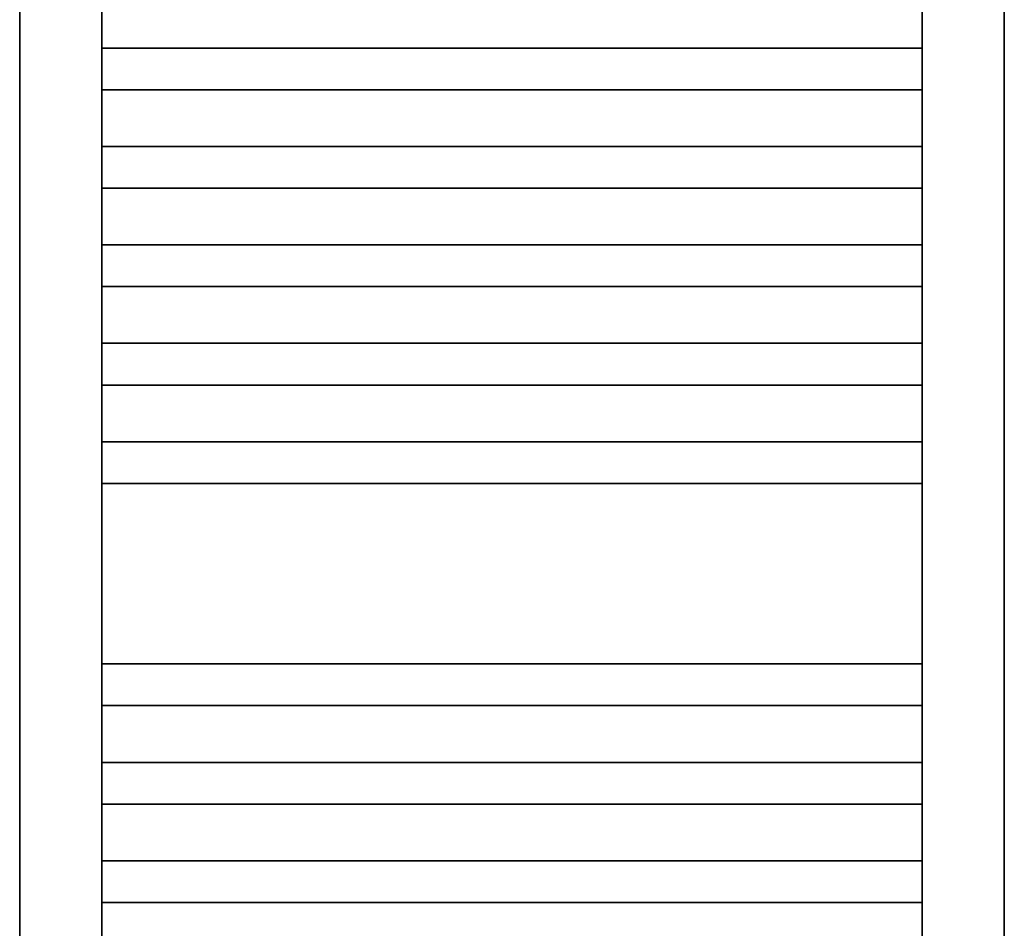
# Model space of a CAD drawing. Header units: millimetres. Extents: x -727 to 69715, y -15705 to 98123.
# Tile 244 of 256: x 52830 to 53430, y -15151 to -14597. Entities that reach past the tile are written whole.
import ezdxf

# ---------------------------------------------------------------- set-up
doc = ezdxf.new("R2010")
doc.units = ezdxf.units.MM
doc.layers.add('UT_ZAŘÍZENÍ - OT', color=3, linetype='Continuous', lineweight=35)

msp = doc.modelspace()

# ---------------------------------------------------------------- linework, layer by layer
at = {"layer": 'UT_ZAŘÍZENÍ - OT', "linetype": 'Continuous'}
for p, q in [((52829.53, -13625.32), (52829.53, -15445.32)), ((52879.53, -15445.32), (52879.53, -13625.32)), ((53379.53, -13625.32), (53379.53, -15445.32)), ((53429.53, -15445.32), (53429.53, -13625.32)), ((52879.53, -14614.14), (53379.53, -14614.14)), ((52879.53, -14614.14), (53379.53, -14614.14)), ((52879.53, -14614.14), (53379.53, -14614.14)), ((52879.53, -14614.14), (53379.53, -14614.14)), ((52879.53, -14614.14), (53379.53, -14614.14)), ((52879.53, -14614.14), (53379.53, -14614.14)), ((52879.53, -14614.14), (53379.53, -14614.14)), ((52879.53, -14614.14), (53379.53, -14614.14)), ((52879.53, -14614.14), (53379.53, -14614.14)), ((52879.53, -14614.14), (53379.53, -14614.14)), ((52879.53, -14614.14), (53379.53, -14614.14)), ((52879.53, -14614.14), (53379.53, -14614.14)), ((52879.53, -14614.14), (53379.53, -14614.14)), ((52879.53, -14614.14), (53379.53, -14614.14)), ((52879.53, -14614.14), (53379.53, -14614.14)), ((52879.53, -14614.14), (53379.53, -14614.14)), ((52879.53, -14614.14), (53379.53, -14614.14)), ((52879.53, -14614.14), (53379.53, -14614.14)), ((52879.53, -14614.14), (53379.53, -14614.14)), ((52879.53, -14614.14), (53379.53, -14614.14)), ((52879.53, -14614.14), (53379.53, -14614.14)), ((52879.53, -14614.14), (53379.53, -14614.14)), ((52879.53, -14614.14), (53379.53, -14614.14)), ((52879.53, -14614.14), (53379.53, -14614.14)), ((52879.53, -14614.14), (53379.53, -14614.14)), ((52879.53, -14614.14), (53379.53, -14614.14)), ((52879.53, -14614.14), (53379.53, -14614.14)), ((52879.53, -14614.14), (53379.53, -14614.14)), ((52879.53, -14614.14), (53379.53, -14614.14)), ((52879.53, -14614.14), (53379.53, -14614.14)), ((52879.53, -14614.14), (53379.53, -14614.14)), ((52879.53, -14614.14), (53379.53, -14614.14)), ((52879.53, -14614.14), (53379.53, -14614.14)), ((52879.53, -14614.14), (53379.53, -14614.14)), ((52879.53, -14639.6), (53379.53, -14639.6)), ((52879.53, -14639.6), (53379.53, -14639.6)), ((52879.53, -14639.6), (53379.53, -14639.6)), ((52879.53, -14639.6), (53379.53, -14639.6)), ((52879.53, -14639.6), (53379.53, -14639.6)), ((52879.53, -14639.6), (53379.53, -14639.6)), ((52879.53, -14639.6), (53379.53, -14639.6)), ((52879.53, -14639.6), (53379.53, -14639.6)), ((52879.53, -14639.6), (53379.53, -14639.6)), ((52879.53, -14639.6), (53379.53, -14639.6)), ((52879.53, -14639.6), (53379.53, -14639.6)), ((52879.53, -14639.6), (53379.53, -14639.6)), ((52879.53, -14639.6), (53379.53, -14639.6)), ((52879.53, -14639.6), (53379.53, -14639.6)), ((52879.53, -14639.6), (53379.53, -14639.6)), ((52879.53, -14639.6), (53379.53, -14639.6)), ((52879.53, -14639.6), (53379.53, -14639.6)), ((52879.53, -14639.6), (53379.53, -14639.6)), ((52879.53, -14639.6), (53379.53, -14639.6)), ((52879.53, -14639.6), (53379.53, -14639.6)), ((52879.53, -14639.6), (53379.53, -14639.6)), ((52879.53, -14639.6), (53379.53, -14639.6)), ((52879.53, -14639.6), (53379.53, -14639.6)), ((52879.53, -14639.6), (53379.53, -14639.6)), ((52879.53, -14639.6), (53379.53, -14639.6)), ((52879.53, -14639.6), (53379.53, -14639.6)), ((52879.53, -14639.6), (53379.53, -14639.6)), ((52879.53, -14639.6), (53379.53, -14639.6)), ((52879.53, -14639.6), (53379.53, -14639.6)), ((52879.53, -14639.6), (53379.53, -14639.6)), ((52879.53, -14639.6), (53379.53, -14639.6)), ((52879.53, -14639.6), (53379.53, -14639.6)), ((52879.53, -14639.6), (53379.53, -14639.6)), ((52879.53, -14639.6), (53379.53, -14639.6)), ((52879.53, -14674.14), (53379.53, -14674.14)), ((52879.53, -14674.14), (53379.53, -14674.14)), ((52879.53, -14674.14), (53379.53, -14674.14)), ((52879.53, -14674.14), (53379.53, -14674.14)), ((52879.53, -14674.14), (53379.53, -14674.14)), ((52879.53, -14674.14), (53379.53, -14674.14)), ((52879.53, -14674.14), (53379.53, -14674.14)), ((52879.53, -14674.14), (53379.53, -14674.14)), ((52879.53, -14674.14), (53379.53, -14674.14)), ((52879.53, -14674.14), (53379.53, -14674.14)), ((52879.53, -14674.14), (53379.53, -14674.14)), ((52879.53, -14674.14), (53379.53, -14674.14)), ((52879.53, -14674.14), (53379.53, -14674.14)), ((52879.53, -14674.14), (53379.53, -14674.14)), ((52879.53, -14674.14), (53379.53, -14674.14)), ((52879.53, -14674.14), (53379.53, -14674.14)), ((52879.53, -14674.14), (53379.53, -14674.14)), ((52879.53, -14674.14), (53379.53, -14674.14)), ((52879.53, -14674.14), (53379.53, -14674.14)), ((52879.53, -14674.14), (53379.53, -14674.14)), ((52879.53, -14674.14), (53379.53, -14674.14)), ((52879.53, -14674.14), (53379.53, -14674.14)), ((52879.53, -14674.14), (53379.53, -14674.14)), ((52879.53, -14674.14), (53379.53, -14674.14)), ((52879.53, -14674.14), (53379.53, -14674.14)), ((52879.53, -14674.14), (53379.53, -14674.14)), ((52879.53, -14674.14), (53379.53, -14674.14)), ((52879.53, -14674.14), (53379.53, -14674.14)), ((52879.53, -14674.14), (53379.53, -14674.14)), ((52879.53, -14674.14), (53379.53, -14674.14)), ((52879.53, -14674.14), (53379.53, -14674.14)), ((52879.53, -14674.14), (53379.53, -14674.14)), ((52879.53, -14674.14), (53379.53, -14674.14)), ((52879.53, -14674.14), (53379.53, -14674.14)), ((52879.53, -14699.6), (53379.53, -14699.6)), ((52879.53, -14699.6), (53379.53, -14699.6)), ((52879.53, -14699.6), (53379.53, -14699.6)), ((52879.53, -14699.6), (53379.53, -14699.6)), ((52879.53, -14699.6), (53379.53, -14699.6)), ((52879.53, -14699.6), (53379.53, -14699.6)), ((52879.53, -14699.6), (53379.53, -14699.6)), ((52879.53, -14699.6), (53379.53, -14699.6)), ((52879.53, -14699.6), (53379.53, -14699.6)), ((52879.53, -14699.6), (53379.53, -14699.6)), ((52879.53, -14699.6), (53379.53, -14699.6)), ((52879.53, -14699.6), (53379.53, -14699.6)), ((52879.53, -14699.6), (53379.53, -14699.6)), ((52879.53, -14699.6), (53379.53, -14699.6)), ((52879.53, -14699.6), (53379.53, -14699.6)), ((52879.53, -14699.6), (53379.53, -14699.6)), ((52879.53, -14699.6), (53379.53, -14699.6)), ((52879.53, -14699.6), (53379.53, -14699.6)), ((52879.53, -14699.6), (53379.53, -14699.6)), ((52879.53, -14699.6), (53379.53, -14699.6)), ((52879.53, -14699.6), (53379.53, -14699.6)), ((52879.53, -14699.6), (53379.53, -14699.6)), ((52879.53, -14699.6), (53379.53, -14699.6)), ((52879.53, -14699.6), (53379.53, -14699.6)), ((52879.53, -14699.6), (53379.53, -14699.6)), ((52879.53, -14699.6), (53379.53, -14699.6)), ((52879.53, -14699.6), (53379.53, -14699.6)), ((52879.53, -14699.6), (53379.53, -14699.6)), ((52879.53, -14699.6), (53379.53, -14699.6)), ((52879.53, -14699.6), (53379.53, -14699.6)), ((52879.53, -14699.6), (53379.53, -14699.6)), ((52879.53, -14699.6), (53379.53, -14699.6)), ((52879.53, -14699.6), (53379.53, -14699.6)), ((52879.53, -14699.6), (53379.53, -14699.6)), ((52879.53, -14734.14), (53379.53, -14734.14)), ((52879.53, -14734.14), (53379.53, -14734.14)), ((52879.53, -14734.14), (53379.53, -14734.14)), ((52879.53, -14734.14), (53379.53, -14734.14)), ((52879.53, -14734.14), (53379.53, -14734.14)), ((52879.53, -14734.14), (53379.53, -14734.14)), ((52879.53, -14734.14), (53379.53, -14734.14)), ((52879.53, -14734.14), (53379.53, -14734.14)), ((52879.53, -14734.14), (53379.53, -14734.14)), ((52879.53, -14734.14), (53379.53, -14734.14)), ((52879.53, -14734.14), (53379.53, -14734.14)), ((52879.53, -14734.14), (53379.53, -14734.14)), ((52879.53, -14734.14), (53379.53, -14734.14)), ((52879.53, -14734.14), (53379.53, -14734.14)), ((52879.53, -14734.14), (53379.53, -14734.14)), ((52879.53, -14734.14), (53379.53, -14734.14)), ((52879.53, -14734.14), (53379.53, -14734.14)), ((52879.53, -14734.14), (53379.53, -14734.14)), ((52879.53, -14734.14), (53379.53, -14734.14)), ((52879.53, -14734.14), (53379.53, -14734.14)), ((52879.53, -14734.14), (53379.53, -14734.14)), ((52879.53, -14734.14), (53379.53, -14734.14)), ((52879.53, -14734.14), (53379.53, -14734.14)), ((52879.53, -14734.14), (53379.53, -14734.14)), ((52879.53, -14734.14), (53379.53, -14734.14)), ((52879.53, -14734.14), (53379.53, -14734.14)), ((52879.53, -14734.14), (53379.53, -14734.14)), ((52879.53, -14734.14), (53379.53, -14734.14)), ((52879.53, -14734.14), (53379.53, -14734.14)), ((52879.53, -14734.14), (53379.53, -14734.14)), ((52879.53, -14734.14), (53379.53, -14734.14)), ((52879.53, -14734.14), (53379.53, -14734.14)), ((52879.53, -14734.14), (53379.53, -14734.14)), ((52879.53, -14734.14), (53379.53, -14734.14)), ((52879.53, -14759.6), (53379.53, -14759.6)), ((52879.53, -14759.6), (53379.53, -14759.6)), ((52879.53, -14759.6), (53379.53, -14759.6)), ((52879.53, -14759.6), (53379.53, -14759.6)), ((52879.53, -14759.6), (53379.53, -14759.6)), ((52879.53, -14759.6), (53379.53, -14759.6)), ((52879.53, -14759.6), (53379.53, -14759.6)), ((52879.53, -14759.6), (53379.53, -14759.6)), ((52879.53, -14759.6), (53379.53, -14759.6)), ((52879.53, -14759.6), (53379.53, -14759.6)), ((52879.53, -14759.6), (53379.53, -14759.6)), ((52879.53, -14759.6), (53379.53, -14759.6)), ((52879.53, -14759.6), (53379.53, -14759.6)), ((52879.53, -14759.6), (53379.53, -14759.6)), ((52879.53, -14759.6), (53379.53, -14759.6)), ((52879.53, -14759.6), (53379.53, -14759.6)), ((52879.53, -14759.6), (53379.53, -14759.6)), ((52879.53, -14759.6), (53379.53, -14759.6)), ((52879.53, -14759.6), (53379.53, -14759.6)), ((52879.53, -14759.6), (53379.53, -14759.6)), ((52879.53, -14759.6), (53379.53, -14759.6)), ((52879.53, -14759.6), (53379.53, -14759.6)), ((52879.53, -14759.6), (53379.53, -14759.6)), ((52879.53, -14759.6), (53379.53, -14759.6)), ((52879.53, -14759.6), (53379.53, -14759.6)), ((52879.53, -14759.6), (53379.53, -14759.6)), ((52879.53, -14759.6), (53379.53, -14759.6)), ((52879.53, -14759.6), (53379.53, -14759.6)), ((52879.53, -14759.6), (53379.53, -14759.6)), ((52879.53, -14759.6), (53379.53, -14759.6)), ((52879.53, -14759.6), (53379.53, -14759.6)), ((52879.53, -14759.6), (53379.53, -14759.6)), ((52879.53, -14759.6), (53379.53, -14759.6)), ((52879.53, -14759.6), (53379.53, -14759.6)), ((52879.53, -14794.14), (53379.53, -14794.14)), ((52879.53, -14794.14), (53379.53, -14794.14)), ((52879.53, -14794.14), (53379.53, -14794.14)), ((52879.53, -14794.14), (53379.53, -14794.14)), ((52879.53, -14794.14), (53379.53, -14794.14)), ((52879.53, -14794.14), (53379.53, -14794.14)), ((52879.53, -14794.14), (53379.53, -14794.14)), ((52879.53, -14794.14), (53379.53, -14794.14)), ((52879.53, -14794.14), (53379.53, -14794.14)), ((52879.53, -14794.14), (53379.53, -14794.14)), ((52879.53, -14794.14), (53379.53, -14794.14)), ((52879.53, -14794.14), (53379.53, -14794.14)), ((52879.53, -14794.14), (53379.53, -14794.14)), ((52879.53, -14794.14), (53379.53, -14794.14)), ((52879.53, -14794.14), (53379.53, -14794.14)), ((52879.53, -14794.14), (53379.53, -14794.14)), ((52879.53, -14794.14), (53379.53, -14794.14)), ((52879.53, -14794.14), (53379.53, -14794.14)), ((52879.53, -14794.14), (53379.53, -14794.14)), ((52879.53, -14794.14), (53379.53, -14794.14)), ((52879.53, -14794.14), (53379.53, -14794.14)), ((52879.53, -14794.14), (53379.53, -14794.14)), ((52879.53, -14794.14), (53379.53, -14794.14)), ((52879.53, -14794.14), (53379.53, -14794.14)), ((52879.53, -14794.14), (53379.53, -14794.14)), ((52879.53, -14794.14), (53379.53, -14794.14)), ((52879.53, -14794.14), (53379.53, -14794.14)), ((52879.53, -14794.14), (53379.53, -14794.14)), ((52879.53, -14794.14), (53379.53, -14794.14)), ((52879.53, -14794.14), (53379.53, -14794.14)), ((52879.53, -14794.14), (53379.53, -14794.14)), ((52879.53, -14794.14), (53379.53, -14794.14)), ((52879.53, -14794.14), (53379.53, -14794.14)), ((52879.53, -14794.14), (53379.53, -14794.14)), ((52879.53, -14819.6), (53379.53, -14819.6)), ((52879.53, -14819.6), (53379.53, -14819.6)), ((52879.53, -14819.6), (53379.53, -14819.6)), ((52879.53, -14819.6), (53379.53, -14819.6)), ((52879.53, -14819.6), (53379.53, -14819.6)), ((52879.53, -14819.6), (53379.53, -14819.6)), ((52879.53, -14819.6), (53379.53, -14819.6)), ((52879.53, -14819.6), (53379.53, -14819.6)), ((52879.53, -14819.6), (53379.53, -14819.6)), ((52879.53, -14819.6), (53379.53, -14819.6)), ((52879.53, -14819.6), (53379.53, -14819.6)), ((52879.53, -14819.6), (53379.53, -14819.6)), ((52879.53, -14819.6), (53379.53, -14819.6)), ((52879.53, -14819.6), (53379.53, -14819.6)), ((52879.53, -14819.6), (53379.53, -14819.6)), ((52879.53, -14819.6), (53379.53, -14819.6)), ((52879.53, -14819.6), (53379.53, -14819.6)), ((52879.53, -14819.6), (53379.53, -14819.6)), ((52879.53, -14819.6), (53379.53, -14819.6)), ((52879.53, -14819.6), (53379.53, -14819.6)), ((52879.53, -14819.6), (53379.53, -14819.6)), ((52879.53, -14819.6), (53379.53, -14819.6)), ((52879.53, -14819.6), (53379.53, -14819.6)), ((52879.53, -14819.6), (53379.53, -14819.6)), ((52879.53, -14819.6), (53379.53, -14819.6)), ((52879.53, -14819.6), (53379.53, -14819.6)), ((52879.53, -14819.6), (53379.53, -14819.6)), ((52879.53, -14819.6), (53379.53, -14819.6)), ((52879.53, -14819.6), (53379.53, -14819.6)), ((52879.53, -14819.6), (53379.53, -14819.6)), ((52879.53, -14819.6), (53379.53, -14819.6)), ((52879.53, -14819.6), (53379.53, -14819.6)), ((52879.53, -14819.6), (53379.53, -14819.6)), ((52879.53, -14819.6), (53379.53, -14819.6)), ((52879.53, -14854.14), (53379.53, -14854.14)), ((52879.53, -14854.14), (53379.53, -14854.14)), ((52879.53, -14854.14), (53379.53, -14854.14)), ((52879.53, -14854.14), (53379.53, -14854.14)), ((52879.53, -14854.14), (53379.53, -14854.14)), ((52879.53, -14854.14), (53379.53, -14854.14)), ((52879.53, -14854.14), (53379.53, -14854.14)), ((52879.53, -14854.14), (53379.53, -14854.14)), ((52879.53, -14854.14), (53379.53, -14854.14)), ((52879.53, -14854.14), (53379.53, -14854.14)), ((52879.53, -14854.14), (53379.53, -14854.14)), ((52879.53, -14854.14), (53379.53, -14854.14)), ((52879.53, -14854.14), (53379.53, -14854.14)), ((52879.53, -14854.14), (53379.53, -14854.14)), ((52879.53, -14854.14), (53379.53, -14854.14)), ((52879.53, -14854.14), (53379.53, -14854.14)), ((52879.53, -14854.14), (53379.53, -14854.14)), ((52879.53, -14854.14), (53379.53, -14854.14)), ((52879.53, -14854.14), (53379.53, -14854.14)), ((52879.53, -14854.14), (53379.53, -14854.14)), ((52879.53, -14854.14), (53379.53, -14854.14)), ((52879.53, -14854.14), (53379.53, -14854.14)), ((52879.53, -14854.14), (53379.53, -14854.14)), ((52879.53, -14854.14), (53379.53, -14854.14)), ((52879.53, -14854.14), (53379.53, -14854.14)), ((52879.53, -14854.14), (53379.53, -14854.14)), ((52879.53, -14854.14), (53379.53, -14854.14)), ((52879.53, -14854.14), (53379.53, -14854.14)), ((52879.53, -14854.14), (53379.53, -14854.14)), ((52879.53, -14854.14), (53379.53, -14854.14)), ((52879.53, -14854.14), (53379.53, -14854.14)), ((52879.53, -14854.14), (53379.53, -14854.14)), ((52879.53, -14854.14), (53379.53, -14854.14)), ((52879.53, -14854.14), (53379.53, -14854.14)), ((52879.53, -14879.6), (53379.53, -14879.6)), ((52879.53, -14879.6), (53379.53, -14879.6)), ((52879.53, -14879.6), (53379.53, -14879.6)), ((52879.53, -14879.6), (53379.53, -14879.6)), ((52879.53, -14879.6), (53379.53, -14879.6)), ((52879.53, -14879.6), (53379.53, -14879.6)), ((52879.53, -14879.6), (53379.53, -14879.6)), ((52879.53, -14879.6), (53379.53, -14879.6)), ((52879.53, -14879.6), (53379.53, -14879.6)), ((52879.53, -14879.6), (53379.53, -14879.6)), ((52879.53, -14879.6), (53379.53, -14879.6)), ((52879.53, -14879.6), (53379.53, -14879.6)), ((52879.53, -14879.6), (53379.53, -14879.6)), ((52879.53, -14879.6), (53379.53, -14879.6)), ((52879.53, -14879.6), (53379.53, -14879.6)), ((52879.53, -14879.6), (53379.53, -14879.6)), ((52879.53, -14879.6), (53379.53, -14879.6)), ((52879.53, -14879.6), (53379.53, -14879.6)), ((52879.53, -14879.6), (53379.53, -14879.6)), ((52879.53, -14879.6), (53379.53, -14879.6)), ((52879.53, -14879.6), (53379.53, -14879.6)), ((52879.53, -14879.6), (53379.53, -14879.6)), ((52879.53, -14879.6), (53379.53, -14879.6)), ((52879.53, -14879.6), (53379.53, -14879.6)), ((52879.53, -14879.6), (53379.53, -14879.6)), ((52879.53, -14879.6), (53379.53, -14879.6)), ((52879.53, -14879.6), (53379.53, -14879.6)), ((52879.53, -14879.6), (53379.53, -14879.6)), ((52879.53, -14879.6), (53379.53, -14879.6)), ((52879.53, -14879.6), (53379.53, -14879.6)), ((52879.53, -14879.6), (53379.53, -14879.6)), ((52879.53, -14879.6), (53379.53, -14879.6)), ((52879.53, -14879.6), (53379.53, -14879.6)), ((52879.53, -14879.6), (53379.53, -14879.6)), ((52879.53, -14989.6), (53379.53, -14989.6)), ((52879.53, -14989.6), (53379.53, -14989.6)), ((52879.53, -14989.6), (53379.53, -14989.6)), ((52879.53, -14989.6), (53379.53, -14989.6)), ((52879.53, -14989.6), (53379.53, -14989.6)), ((52879.53, -14989.6), (53379.53, -14989.6)), ((52879.53, -14989.6), (53379.53, -14989.6)), ((52879.53, -14989.6), (53379.53, -14989.6)), ((52879.53, -14989.6), (53379.53, -14989.6)), ((52879.53, -14989.6), (53379.53, -14989.6)), ((52879.53, -14989.6), (53379.53, -14989.6)), ((52879.53, -14989.6), (53379.53, -14989.6)), ((52879.53, -14989.6), (53379.53, -14989.6)), ((52879.53, -14989.6), (53379.53, -14989.6)), ((52879.53, -14989.6), (53379.53, -14989.6)), ((52879.53, -14989.6), (53379.53, -14989.6)), ((52879.53, -14989.6), (53379.53, -14989.6)), ((52879.53, -14989.6), (53379.53, -14989.6)), ((52879.53, -14989.6), (53379.53, -14989.6)), ((52879.53, -14989.6), (53379.53, -14989.6)), ((52879.53, -14989.6), (53379.53, -14989.6)), ((52879.53, -14989.6), (53379.53, -14989.6)), ((52879.53, -14989.6), (53379.53, -14989.6)), ((52879.53, -14989.6), (53379.53, -14989.6)), ((52879.53, -14989.6), (53379.53, -14989.6)), ((52879.53, -14989.6), (53379.53, -14989.6)), ((52879.53, -14989.6), (53379.53, -14989.6)), ((52879.53, -14989.6), (53379.53, -14989.6)), ((52879.53, -14989.6), (53379.53, -14989.6)), ((52879.53, -14989.6), (53379.53, -14989.6)), ((52879.53, -14989.6), (53379.53, -14989.6)), ((52879.53, -14989.6), (53379.53, -14989.6)), ((52879.53, -14989.6), (53379.53, -14989.6)), ((52879.53, -14989.6), (53379.53, -14989.6)), ((52879.53, -15015.05), (53379.53, -15015.05)), ((52879.53, -15015.05), (53379.53, -15015.05)), ((52879.53, -15015.05), (53379.53, -15015.05)), ((52879.53, -15015.05), (53379.53, -15015.05)), ((52879.53, -15015.05), (53379.53, -15015.05)), ((52879.53, -15015.05), (53379.53, -15015.05)), ((52879.53, -15015.05), (53379.53, -15015.05)), ((52879.53, -15015.05), (53379.53, -15015.05)), ((52879.53, -15015.05), (53379.53, -15015.05)), ((52879.53, -15015.05), (53379.53, -15015.05)), ((52879.53, -15015.05), (53379.53, -15015.05)), ((52879.53, -15015.05), (53379.53, -15015.05)), ((52879.53, -15015.05), (53379.53, -15015.05)), ((52879.53, -15015.05), (53379.53, -15015.05)), ((52879.53, -15015.05), (53379.53, -15015.05)), ((52879.53, -15015.05), (53379.53, -15015.05)), ((52879.53, -15015.05), (53379.53, -15015.05)), ((52879.53, -15015.05), (53379.53, -15015.05)), ((52879.53, -15015.05), (53379.53, -15015.05)), ((52879.53, -15015.05), (53379.53, -15015.05)), ((52879.53, -15015.05), (53379.53, -15015.05)), ((52879.53, -15015.05), (53379.53, -15015.05)), ((52879.53, -15015.05), (53379.53, -15015.05)), ((52879.53, -15015.05), (53379.53, -15015.05)), ((52879.53, -15015.05), (53379.53, -15015.05)), ((52879.53, -15015.05), (53379.53, -15015.05)), ((52879.53, -15015.05), (53379.53, -15015.05)), ((52879.53, -15015.05), (53379.53, -15015.05)), ((52879.53, -15015.05), (53379.53, -15015.05)), ((52879.53, -15015.05), (53379.53, -15015.05)), ((52879.53, -15015.05), (53379.53, -15015.05)), ((52879.53, -15015.05), (53379.53, -15015.05)), ((52879.53, -15015.05), (53379.53, -15015.05)), ((52879.53, -15015.05), (53379.53, -15015.05)), ((52879.53, -15049.6), (53379.53, -15049.6)), ((52879.53, -15049.6), (53379.53, -15049.6)), ((52879.53, -15049.6), (53379.53, -15049.6)), ((52879.53, -15049.6), (53379.53, -15049.6)), ((52879.53, -15049.6), (53379.53, -15049.6)), ((52879.53, -15049.6), (53379.53, -15049.6)), ((52879.53, -15049.6), (53379.53, -15049.6)), ((52879.53, -15049.6), (53379.53, -15049.6)), ((52879.53, -15049.6), (53379.53, -15049.6)), ((52879.53, -15049.6), (53379.53, -15049.6)), ((52879.53, -15049.6), (53379.53, -15049.6)), ((52879.53, -15049.6), (53379.53, -15049.6)), ((52879.53, -15049.6), (53379.53, -15049.6)), ((52879.53, -15049.6), (53379.53, -15049.6)), ((52879.53, -15049.6), (53379.53, -15049.6)), ((52879.53, -15049.6), (53379.53, -15049.6)), ((52879.53, -15049.6), (53379.53, -15049.6)), ((52879.53, -15049.6), (53379.53, -15049.6)), ((52879.53, -15049.6), (53379.53, -15049.6)), ((52879.53, -15049.6), (53379.53, -15049.6)), ((52879.53, -15049.6), (53379.53, -15049.6)), ((52879.53, -15049.6), (53379.53, -15049.6)), ((52879.53, -15049.6), (53379.53, -15049.6)), ((52879.53, -15049.6), (53379.53, -15049.6)), ((52879.53, -15049.6), (53379.53, -15049.6)), ((52879.53, -15049.6), (53379.53, -15049.6)), ((52879.53, -15049.6), (53379.53, -15049.6)), ((52879.53, -15049.6), (53379.53, -15049.6)), ((52879.53, -15049.6), (53379.53, -15049.6)), ((52879.53, -15049.6), (53379.53, -15049.6)), ((52879.53, -15049.6), (53379.53, -15049.6)), ((52879.53, -15049.6), (53379.53, -15049.6)), ((52879.53, -15049.6), (53379.53, -15049.6)), ((52879.53, -15049.6), (53379.53, -15049.6)), ((52879.53, -15075.05), (53379.53, -15075.05)), ((52879.53, -15075.05), (53379.53, -15075.05)), ((52879.53, -15075.05), (53379.53, -15075.05)), ((52879.53, -15075.05), (53379.53, -15075.05)), ((52879.53, -15075.05), (53379.53, -15075.05)), ((52879.53, -15075.05), (53379.53, -15075.05)), ((52879.53, -15075.05), (53379.53, -15075.05)), ((52879.53, -15075.05), (53379.53, -15075.05)), ((52879.53, -15075.05), (53379.53, -15075.05)), ((52879.53, -15075.05), (53379.53, -15075.05)), ((52879.53, -15075.05), (53379.53, -15075.05)), ((52879.53, -15075.05), (53379.53, -15075.05)), ((52879.53, -15075.05), (53379.53, -15075.05)), ((52879.53, -15075.05), (53379.53, -15075.05)), ((52879.53, -15075.05), (53379.53, -15075.05)), ((52879.53, -15075.05), (53379.53, -15075.05)), ((52879.53, -15075.05), (53379.53, -15075.05)), ((52879.53, -15075.05), (53379.53, -15075.05)), ((52879.53, -15075.05), (53379.53, -15075.05)), ((52879.53, -15075.05), (53379.53, -15075.05)), ((52879.53, -15075.05), (53379.53, -15075.05)), ((52879.53, -15075.05), (53379.53, -15075.05)), ((52879.53, -15075.05), (53379.53, -15075.05)), ((52879.53, -15075.05), (53379.53, -15075.05)), ((52879.53, -15075.05), (53379.53, -15075.05)), ((52879.53, -15075.05), (53379.53, -15075.05)), ((52879.53, -15075.05), (53379.53, -15075.05)), ((52879.53, -15075.05), (53379.53, -15075.05)), ((52879.53, -15075.05), (53379.53, -15075.05)), ((52879.53, -15075.05), (53379.53, -15075.05)), ((52879.53, -15075.05), (53379.53, -15075.05)), ((52879.53, -15075.05), (53379.53, -15075.05)), ((52879.53, -15075.05), (53379.53, -15075.05)), ((52879.53, -15075.05), (53379.53, -15075.05)), ((52879.53, -15109.6), (53379.53, -15109.6)), ((52879.53, -15109.6), (53379.53, -15109.6)), ((52879.53, -15109.6), (53379.53, -15109.6)), ((52879.53, -15109.6), (53379.53, -15109.6)), ((52879.53, -15109.6), (53379.53, -15109.6)), ((52879.53, -15109.6), (53379.53, -15109.6)), ((52879.53, -15109.6), (53379.53, -15109.6)), ((52879.53, -15109.6), (53379.53, -15109.6)), ((52879.53, -15109.6), (53379.53, -15109.6)), ((52879.53, -15109.6), (53379.53, -15109.6)), ((52879.53, -15109.6), (53379.53, -15109.6)), ((52879.53, -15109.6), (53379.53, -15109.6)), ((52879.53, -15109.6), (53379.53, -15109.6)), ((52879.53, -15109.6), (53379.53, -15109.6)), ((52879.53, -15109.6), (53379.53, -15109.6)), ((52879.53, -15109.6), (53379.53, -15109.6)), ((52879.53, -15109.6), (53379.53, -15109.6)), ((52879.53, -15109.6), (53379.53, -15109.6)), ((52879.53, -15109.6), (53379.53, -15109.6)), ((52879.53, -15109.6), (53379.53, -15109.6)), ((52879.53, -15109.6), (53379.53, -15109.6)), ((52879.53, -15109.6), (53379.53, -15109.6)), ((52879.53, -15109.6), (53379.53, -15109.6)), ((52879.53, -15109.6), (53379.53, -15109.6)), ((52879.53, -15109.6), (53379.53, -15109.6)), ((52879.53, -15109.6), (53379.53, -15109.6)), ((52879.53, -15109.6), (53379.53, -15109.6)), ((52879.53, -15109.6), (53379.53, -15109.6)), ((52879.53, -15109.6), (53379.53, -15109.6)), ((52879.53, -15109.6), (53379.53, -15109.6)), ((52879.53, -15109.6), (53379.53, -15109.6)), ((52879.53, -15109.6), (53379.53, -15109.6)), ((52879.53, -15109.6), (53379.53, -15109.6)), ((52879.53, -15109.6), (53379.53, -15109.6)), ((52879.53, -15135.05), (53379.53, -15135.05)), ((52879.53, -15135.05), (53379.53, -15135.05)), ((52879.53, -15135.05), (53379.53, -15135.05)), ((52879.53, -15135.05), (53379.53, -15135.05)), ((52879.53, -15135.05), (53379.53, -15135.05)), ((52879.53, -15135.05), (53379.53, -15135.05)), ((52879.53, -15135.05), (53379.53, -15135.05)), ((52879.53, -15135.05), (53379.53, -15135.05)), ((52879.53, -15135.05), (53379.53, -15135.05)), ((52879.53, -15135.05), (53379.53, -15135.05)), ((52879.53, -15135.05), (53379.53, -15135.05)), ((52879.53, -15135.05), (53379.53, -15135.05)), ((52879.53, -15135.05), (53379.53, -15135.05)), ((52879.53, -15135.05), (53379.53, -15135.05)), ((52879.53, -15135.05), (53379.53, -15135.05)), ((52879.53, -15135.05), (53379.53, -15135.05)), ((52879.53, -15135.05), (53379.53, -15135.05)), ((52879.53, -15135.05), (53379.53, -15135.05)), ((52879.53, -15135.05), (53379.53, -15135.05)), ((52879.53, -15135.05), (53379.53, -15135.05)), ((52879.53, -15135.05), (53379.53, -15135.05)), ((52879.53, -15135.05), (53379.53, -15135.05)), ((52879.53, -15135.05), (53379.53, -15135.05)), ((52879.53, -15135.05), (53379.53, -15135.05)), ((52879.53, -15135.05), (53379.53, -15135.05)), ((52879.53, -15135.05), (53379.53, -15135.05)), ((52879.53, -15135.05), (53379.53, -15135.05)), ((52879.53, -15135.05), (53379.53, -15135.05)), ((52879.53, -15135.05), (53379.53, -15135.05)), ((52879.53, -15135.05), (53379.53, -15135.05)), ((52879.53, -15135.05), (53379.53, -15135.05)), ((52879.53, -15135.05), (53379.53, -15135.05)), ((52879.53, -15135.05), (53379.53, -15135.05)), ((52879.53, -15135.05), (53379.53, -15135.05))]:
    msp.add_line(p, q, dxfattribs=at)

doc.saveas('drawing.dxf')
